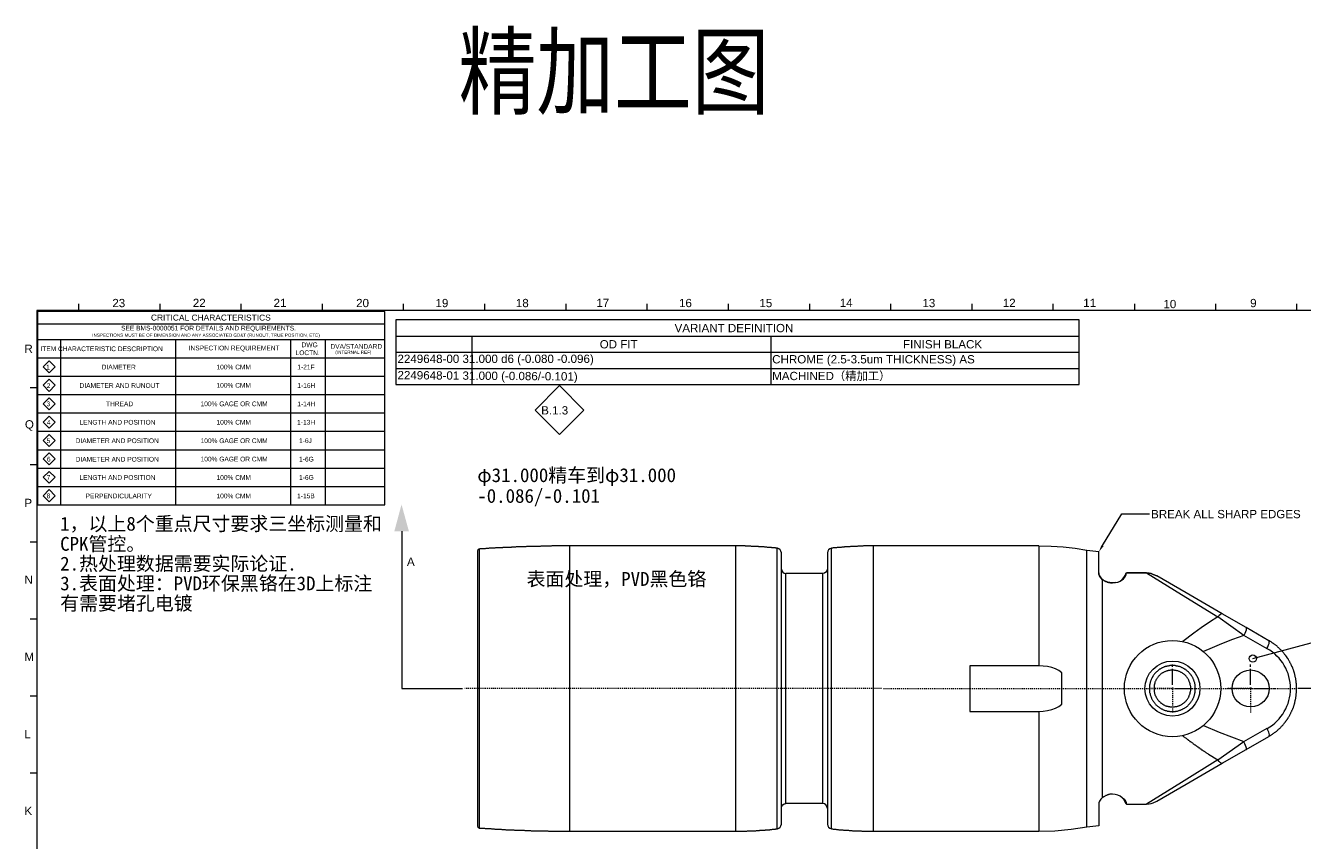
# Model space of a CAD drawing. Header units: millimetres. Extents: x 284 to 1085, y 7 to 266.
# Tile 9 of 21: x 504 to 643, y 85 to 174. Entities that reach past the tile are written whole.
import ezdxf

# ---------------------------------------------------------------- set-up
doc = ezdxf.new("R2010")
doc.units = ezdxf.units.MM
doc.linetypes.add('PDF_IMPORT', pattern=[1, 0.8, -0.2])
for name, color, linetype in [('PDF3_几何图形', 7, 'Continuous'), ('PDF3_实体填充', 7, 'Continuous'), ('PDF3_文字', 7, 'Continuous'), ('TEXT', 3, 'Continuous')]:
    doc.layers.add(name, color=color, linetype=linetype)
doc.styles.add('PDF F1', font='arial.ttf')
doc.styles.add('PDF SimSun', font='simsun.ttc')
doc.styles.add('sun-style', font='simhei.ttf', dxfattribs={"width": 0.8})

msp = doc.modelspace()

# ---------------------------------------------------------------- linework, layer by layer
at = {"layer": 'PDF3_几何图形', "lineweight": 13}
for points in [[(509.94, 143.51), (509.94, 142.78)], [(518.78, 143.51), (518.78, 142.78)], [(527.59, 143.51), (527.59, 142.78)], [(536.41, 143.51), (536.41, 142.78)], [(545.22, 143.51), (545.22, 142.78)], [(554.06, 143.51), (554.06, 142.78)], [(562.88, 143.51), (562.88, 142.78)], [(571.69, 143.51), (571.69, 142.78)], [(580.51, 143.51), (580.51, 142.78)], [(589.35, 143.51), (589.35, 142.78)], [(598.16, 143.51), (598.16, 142.78)], [(606.98, 143.51), (606.98, 142.78)], [(615.79, 143.51), (615.79, 142.78)], [(624.63, 143.51), (624.63, 142.78)], [(633.45, 143.51), (633.45, 142.78)], [(642.26, 143.51), (642.26, 142.78)], [(712.84, 8.84), (712.84, 142.78), (505.43, 142.78), (505.43, 8.84), (505.43, 73.8)], [(505.5, 141.34), (543.22, 141.34)], [(505.5, 139.61), (543.22, 139.61)], [(508, 139.61), (508, 121.66)], [(520.48, 139.61), (520.48, 121.66)], [(532.98, 139.61), (532.98, 121.66)], [(536.73, 139.61), (536.73, 121.66)], [(544.4, 140), (618.62, 140)], [(552.66, 140), (552.66, 134.72)], [(585.14, 140), (585.14, 134.72)], [(505.5, 137.65), (543.22, 137.65)], [(544.4, 138.25), (618.62, 138.25)], [(544.4, 136.49), (618.62, 136.49)], [(505.5, 135.65), (543.22, 135.65)], [(504.68, 134.4), (505.43, 134.4)], [(505.5, 133.64), (543.22, 133.64)], [(505.5, 131.66), (543.22, 131.66)], [(505.5, 129.65), (543.22, 129.65)], [(505.5, 127.65), (543.22, 127.65)], [(504.68, 126.03), (505.43, 126.03)], [(505.5, 125.64), (543.22, 125.64)], [(505.5, 123.66), (543.22, 123.66)], [(621.18, 117.24), (623.27, 120.69), (626.27, 120.69)], [(545.05, 118.79), (545.05, 101.7), (550.03, 101.7), (551.67, 101.7)], [(648.99, 118.79), (648.99, 101.7), (643.99, 101.7), (642.37, 101.7)], [(504.68, 117.65), (505.43, 117.65)], [(585.83, 116.96), (585.77, 116.96), (585.7, 116.96), (585.64, 116.98), (585.6, 116.98), (585.53, 116.98), (585.47, 116.98), (585.4, 117), (585.34, 117), (585.27, 117), (585.21, 117.02), (585.14, 117.02), (585.08, 117.02), (585.04, 117.02), (584.97, 117.04), (584.91, 117.04), (584.84, 117.04), (584.78, 117.04), (584.71, 117.07), (584.65, 117.07), (584.58, 117.07), (584.52, 117.07), (584.48, 117.07), (584.41, 117.09), (584.35, 117.09), (584.28, 117.09), (584.22, 117.09), (584.15, 117.11), (584.09, 117.11), (584.02, 117.11), (583.96, 117.11), (583.91, 117.11), (583.85, 117.11), (583.79, 117.13), (583.72, 117.13), (583.66, 117.13), (583.59, 117.13), (583.53, 117.13), (583.46, 117.13), (583.4, 117.15), (583.35, 117.15), (583.29, 117.15), (583.23, 117.15), (583.16, 117.15), (583.1, 117.15), (583.03, 117.15), (582.97, 117.17), (582.9, 117.17), (582.84, 117.17), (582.77, 117.17), (582.73, 117.17), (582.66, 117.17), (582.6, 117.17), (582.54, 117.17), (582.47, 117.17), (582.41, 117.17), (582.34, 117.2), (582.28, 117.2), (582.21, 117.2), (582.17, 117.2), (582.1, 117.2), (582.04, 117.2), (581.97, 117.2), (581.91, 117.2), (581.85, 117.2), (581.78, 117.2), (581.72, 117.2), (581.65, 117.2), (581.59, 117.2), (581.54, 117.2), (581.48, 117.2), (581.41, 117.2), (581.35, 117.2), (581.29, 117.2), (563.29, 117.2), (563.22, 117.2), (563.16, 117.2), (563.11, 117.2), (563.05, 117.2), (562.98, 117.2), (562.92, 117.2), (562.86, 117.2), (562.79, 117.2), (562.73, 117.2), (562.66, 117.2), (562.6, 117.2), (562.53, 117.2), (562.49, 117.2), (562.42, 117.2), (562.36, 117.2), (562.3, 117.2), (562.23, 117.2), (562.17, 117.2), (562.1, 117.2), (562.04, 117.2), (561.97, 117.2), (561.91, 117.2), (561.86, 117.2), (561.8, 117.2), (561.73, 117.2), (561.67, 117.2), (561.61, 117.2), (561.54, 117.2), (561.48, 117.2), (561.41, 117.2), (561.35, 117.2), (561.28, 117.17), (561.24, 117.17), (561.17, 117.17), (561.11, 117.17), (561.04, 117.17), (560.98, 117.17), (560.92, 117.17), (560.85, 117.17), (560.79, 117.17), (560.72, 117.17), (560.66, 117.17), (560.61, 117.17), (560.55, 117.17), (560.48, 117.17), (560.42, 117.17), (560.36, 117.17), (560.29, 117.17), (560.23, 117.17), (560.16, 117.17), (560.1, 117.15), (560.05, 117.15), (559.99, 117.15), (559.92, 117.15), (559.86, 117.15), (559.79, 117.15), (559.73, 117.15), (559.67, 117.15), (559.6, 117.15), (559.54, 117.15), (559.47, 117.15), (559.43, 117.15), (559.36, 117.15), (559.3, 117.15), (559.23, 117.13), (559.17, 117.13), (559.1, 117.13), (559.04, 117.13), (558.98, 117.13), (558.91, 117.13), (558.85, 117.13), (558.8, 117.13), (558.74, 117.13), (558.67, 117.13), (558.61, 117.13), (558.54, 117.11), (558.48, 117.11), (558.42, 117.11), (558.35, 117.11), (558.29, 117.11), (558.22, 117.11), (558.18, 117.11), (558.11, 117.11), (558.05, 117.11), (557.98, 117.11), (557.92, 117.09), (557.85, 117.09), (557.79, 117.09), (557.73, 117.09), (557.66, 117.09), (557.62, 117.09), (557.55, 117.09), (557.49, 117.09), (557.42, 117.07), (557.36, 117.07), (557.29, 117.07), (557.23, 117.07), (557.16, 117.07), (557.1, 117.07), (557.04, 117.07), (556.99, 117.07), (556.93, 117.04), (556.86, 117.04), (556.8, 117.04), (556.73, 117.04), (556.67, 117.04), (556.6, 117.04), (556.54, 117.04), (556.48, 117.04), (556.43, 117.02), (556.37, 117.02), (556.3, 117.02), (556.24, 117.02), (556.17, 117.02), (556.11, 117.02), (556.04, 117.02), (555.98, 117), (555.91, 117), (555.85, 117), (555.81, 117), (555.74, 117), (555.68, 117), (555.61, 116.98), (555.55, 116.98), (555.48, 116.98), (555.42, 116.98), (555.35, 116.98), (555.29, 116.98), (555.23, 116.98), (555.18, 116.96), (555.12, 116.96), (555.05, 116.96), (554.99, 116.96), (554.92, 116.96), (554.86, 116.96), (554.79, 116.94), (554.73, 116.94), (554.66, 116.94), (554.62, 116.94), (554.56, 116.94), (554.49, 116.91), (554.43, 116.91), (554.36, 116.91), (554.3, 116.91), (554.23, 116.91), (554.17, 116.91), (554.1, 116.89), (554.06, 116.89), (554, 116.89), (553.93, 116.89), (553.87, 116.89), (553.8, 116.87), (553.74, 116.87), (553.67, 116.87), (553.61, 116.87), (553.54, 116.87), (553.5, 116.85), (553.48, 116.85), (553.41, 116.85), (553.37, 116.81), (553.33, 116.76), (553.31, 116.72), (553.29, 116.66), (553.29, 94.54), (553.29, 86.76), (553.31, 86.69), (553.33, 86.63), (553.37, 86.59), (553.44, 86.57), (553.48, 86.54), (553.54, 86.54), (553.61, 86.54), (553.67, 86.54), (553.74, 86.54), (553.8, 86.52), (553.85, 86.52), (553.91, 86.52), (553.97, 86.52), (554.04, 86.52), (554.1, 86.5)], [(553.48, 116.85), (553.48, 94.43), (553.48, 86.54)], [(563.29, 117.2), (563.29, 94.28), (563.29, 86.22)], [(581.29, 117.2), (581.29, 94.28), (581.29, 86.22)], [(585.83, 86.46), (585.83, 94.39), (585.83, 116.96)], [(586.29, 116.44), (586.24, 116.61), (586.16, 116.76), (586.03, 116.87), (585.85, 116.94)], [(591.72, 86.46), (591.72, 94.39), (591.72, 116.96), (591.55, 116.89), (591.42, 116.79), (591.33, 116.63), (591.29, 116.46)], [(614.26, 117.2), (596.27, 117.2), (596.22, 117.2), (596.16, 117.2), (596.09, 117.2), (596.03, 117.2), (595.96, 117.2), (595.9, 117.2), (595.83, 117.2), (595.77, 117.2), (595.71, 117.2), (595.64, 117.2), (595.6, 117.2), (595.53, 117.2), (595.47, 117.2), (595.4, 117.2), (595.34, 117.2), (595.27, 117.2), (595.21, 117.2), (595.14, 117.17), (595.08, 117.17), (595.02, 117.17), (594.97, 117.17), (594.91, 117.17), (594.84, 117.17), (594.78, 117.17), (594.71, 117.17), (594.65, 117.17), (594.58, 117.17), (594.52, 117.15), (594.46, 117.15), (594.41, 117.15), (594.35, 117.15), (594.28, 117.15), (594.22, 117.15), (594.15, 117.15), (594.09, 117.13), (594.02, 117.13), (593.96, 117.13), (593.89, 117.13), (593.83, 117.13), (593.79, 117.13), (593.72, 117.11), (593.66, 117.11), (593.59, 117.11), (593.53, 117.11), (593.46, 117.11), (593.4, 117.11), (593.33, 117.09), (593.27, 117.09), (593.23, 117.09), (593.16, 117.09), (593.1, 117.07), (593.03, 117.07), (592.97, 117.07), (592.9, 117.07), (592.84, 117.07), (592.77, 117.04), (592.71, 117.04), (592.67, 117.04), (592.6, 117.04), (592.54, 117.02), (592.47, 117.02), (592.41, 117.02), (592.34, 117.02), (592.28, 117), (592.21, 117), (592.15, 117), (592.11, 116.98), (592.04, 116.98), (591.98, 116.98), (591.91, 116.98), (591.85, 116.96), (591.78, 116.96), (591.72, 116.96)], [(596.27, 117.2), (596.27, 94.28), (596.27, 86.22)], [(614.26, 117.2), (615.58, 117.17), (616.89, 117.09), (618.19, 116.94), (619.48, 116.74), (620.77, 116.59)], [(614.26, 117.2), (614.26, 104.18)], [(619.48, 86.67), (619.48, 94.5), (619.48, 116.74)], [(620.77, 114.29), (620.77, 114.13), (620.86, 113.94), (620.99, 113.72), (621.18, 113.53), (620.99, 113.72), (620.86, 113.94), (620.77, 114.13), (620.77, 114.29), (620.77, 116.61)], [(553.29, 115.71), (553.29, 108.42), (553.29, 94.54)], [(586.29, 94.63), (586.29, 116.46)], [(591.29, 116.46), (591.29, 94.63), (591.29, 86.95)], [(586.29, 114.69), (586.33, 114.5), (586.44, 114.35), (586.59, 114.24), (586.78, 114.2)], [(586.29, 88.72), (586.33, 88.91), (586.44, 89.07), (586.59, 89.17), (586.78, 89.22), (586.78, 95.7), (586.78, 114.2)], [(590.77, 114.2), (586.78, 114.2)], [(591.27, 114.69), (591.22, 114.5), (591.11, 114.35), (590.96, 114.24), (590.77, 114.2), (590.77, 95.7), (590.77, 89.22)], [(622.61, 113.21), (622.26, 113.19), (622.54, 113.21), (622.82, 113.27), (623.08, 113.38), (623.3, 113.55), (623.49, 113.77), (623.64, 114), (623.75, 114.26)], [(622.61, 113.21), (622.93, 113.29), (623.21, 113.44), (623.45, 113.62), (623.62, 113.83), (623.73, 114.05), (623.77, 114.26)], [(623.36, 89.84), (623.58, 89.63), (623.66, 89.5), (623.73, 89.37), (623.75, 89.26), (623.77, 89.13), (625.95, 89.13), (626.25, 89.17), (626.46, 89.22), (626.68, 89.28), (627.07, 89.48), (630.26, 91.31), (634.18, 93.59), (636.77, 95.08), (639.25, 96.5), (639.31, 96.55), (639.35, 96.57), (639.42, 96.61), (639.46, 96.63), (639.53, 96.67), (639.57, 96.72), (639.63, 96.74), (639.68, 96.78), (639.72, 96.8), (639.79, 96.85), (639.83, 96.89), (639.87, 96.93), (639.94, 96.95), (639.98, 97), (640.02, 97.04), (640.09, 97.08), (640.13, 97.13), (640.17, 97.17), (640.22, 97.19), (640.26, 97.24), (640.3, 97.28), (640.37, 97.32), (640.41, 97.36), (640.45, 97.41), (640.5, 97.45), (640.54, 97.49), (640.58, 97.54), (640.63, 97.6), (640.67, 97.64), (640.71, 97.69), (640.76, 97.73), (640.8, 97.77), (640.84, 97.82), (640.86, 97.88), (640.91, 97.92), (640.95, 97.97), (640.99, 98.01), (641.04, 98.08), (641.06, 98.12), (641.1, 98.16), (641.14, 98.23), (641.17, 98.27), (641.21, 98.31), (641.25, 98.38), (641.27, 98.42), (641.32, 98.49), (641.34, 98.53), (641.38, 98.59), (641.4, 98.64), (641.45, 98.7), (641.47, 98.74), (641.51, 98.81), (641.53, 98.85), (641.57, 98.92), (641.6, 98.96), (641.62, 99.02), (641.64, 99.07), (641.68, 99.13), (641.7, 99.2), (641.73, 99.24), (641.75, 99.3), (641.77, 99.37), (641.81, 99.41), (641.83, 99.48), (641.85, 99.54), (641.88, 99.58), (641.9, 99.65), (641.92, 99.71), (641.94, 99.78), (641.96, 99.82), (641.98, 99.89), (641.98, 99.95), (642.01, 100.02), (642.03, 100.06), (642.05, 100.12), (642.07, 100.19), (642.07, 100.25), (642.09, 100.32), (642.11, 100.36), (642.11, 100.43), (642.13, 100.49), (642.13, 100.55), (642.16, 100.62), (642.16, 100.68), (642.18, 100.75), (642.18, 100.79), (642.2, 100.86), (642.2, 100.92), (642.22, 100.99), (642.22, 101.05), (642.22, 101.12), (642.22, 101.18), (642.24, 101.24), (642.24, 101.29), (642.24, 101.35), (642.24, 101.42), (642.24, 101.48), (642.26, 101.55), (642.26, 101.61), (642.26, 101.68), (642.26, 101.74), (642.26, 101.8), (642.26, 101.87), (642.24, 101.91), (642.24, 101.98), (642.24, 102.04), (642.24, 102.11), (642.24, 102.17), (642.24, 102.24), (642.22, 102.3), (642.22, 102.37), (642.22, 102.43), (642.2, 102.47), (642.2, 102.54), (642.18, 102.6), (642.18, 102.67), (642.18, 102.73), (642.16, 102.8), (642.13, 102.86), (642.13, 102.9), (642.11, 102.97), (642.11, 103.03), (642.09, 103.1), (642.07, 103.16), (642.07, 103.21), (642.05, 103.27), (642.03, 103.34), (642.01, 103.4), (641.98, 103.46), (641.98, 103.51), (641.96, 103.57), (641.94, 103.64), (641.92, 103.7), (641.9, 103.74), (641.88, 103.81), (641.85, 103.87), (641.83, 103.94), (641.81, 103.98), (641.79, 104.05), (641.75, 104.11), (641.73, 104.15), (641.7, 104.22), (641.68, 104.26), (641.66, 104.33), (641.62, 104.39), (641.6, 104.43), (641.57, 104.5), (641.53, 104.54), (641.51, 104.61), (641.47, 104.65), (641.45, 104.71), (641.42, 104.76), (641.38, 104.82), (641.36, 104.87), (641.32, 104.93), (641.27, 104.97), (641.25, 105.04), (641.21, 105.08), (641.19, 105.15), (641.14, 105.19), (641.1, 105.23), (641.08, 105.3), (641.04, 105.34), (640.99, 105.38), (640.95, 105.43), (640.91, 105.49), (640.88, 105.53), (640.84, 105.58), (640.8, 105.62), (640.76, 105.68), (640.71, 105.73), (640.67, 105.77), (640.63, 105.81), (640.58, 105.86), (640.54, 105.9), (640.5, 105.94), (640.45, 105.99), (640.41, 106.03), (640.37, 106.07), (640.32, 106.12), (640.26, 106.16), (640.22, 106.2), (640.17, 106.25), (640.13, 106.29), (640.09, 106.33), (640.02, 106.37), (639.98, 106.4), (639.94, 106.44), (639.89, 106.48), (639.83, 106.53), (639.79, 106.55), (639.74, 106.59), (639.68, 106.63), (639.63, 106.65), (639.57, 106.7), (639.53, 106.74), (639.48, 106.76), (639.42, 106.81), (639.38, 106.83), (639.31, 106.87), (639.27, 106.89), (639.25, 106.89), (636.77, 108.34), (634.18, 109.82), (630.26, 112.09), (627.07, 113.94)], [(623.77, 114.26), (625.95, 114.26), (623.77, 114.26)], [(625.95, 114.26), (629.76, 111.91), (633.69, 109.48), (632.78, 108.9), (631.9, 108.29), (631.08, 107.73), (629.89, 106.83)], [(621.18, 89.86), (621.18, 94.56), (621.18, 113.53)], [(634.18, 109.82), (634.09, 109.82), (633.99, 109.76), (633.84, 109.65), (633.69, 109.48)], [(637.5, 104.95), (656.49, 110.08)], [(504.68, 109.28), (505.43, 109.28)], [(636.77, 108.34), (636.79, 108.27), (636.79, 108.19), (636.77, 108.03), (636.72, 107.86), (636.64, 107.67), (636.53, 107.47), (633.69, 109.48)], [(639.05, 106.03), (636.53, 107.47), (635.3, 107.02), (634.09, 106.55), (633.1, 106.14), (632.13, 105.73)], [(639.03, 106.05), (639.14, 106.25), (639.2, 106.44), (639.27, 106.61), (639.29, 106.74), (639.29, 106.85), (639.25, 106.89)], [(614.26, 99.22), (614.74, 99.24), (615.21, 99.33), (615.67, 99.43), (616.05, 99.58), (616.42, 99.76), (616.76, 99.99), (616.76, 103.42), (616.42, 103.66), (616.05, 103.83), (615.67, 103.98), (615.21, 104.09), (614.74, 104.15), (614.26, 104.18), (606.76, 104.18), (606.76, 99.22), (614.26, 99.22), (614.26, 94.28), (614.26, 86.22)], [(628.77, 104.07), (628.77, 104.31)], [(637.26, 104.07), (637.26, 104.31)], [(628.77, 102.09), (628.77, 103.83)], [(637.26, 102.09), (637.26, 103.83)], [(629.14, 101.7), (630.88, 101.7)], [(631.14, 101.7), (631.36, 101.7)], [(637.63, 101.7), (639.38, 101.7)], [(639.63, 101.7), (639.85, 101.7)], [(504.68, 100.92), (505.43, 100.92)], [(632.13, 97.69), (633.86, 96.95), (636.53, 95.94)], [(634.18, 93.59), (634.09, 93.57), (633.99, 93.64), (633.84, 93.76), (633.69, 93.94), (636.53, 95.94), (639.05, 97.39)], [(639.25, 96.52), (639.29, 96.57), (639.31, 96.67), (639.27, 96.8), (639.23, 96.98), (639.14, 97.17), (639.05, 97.36)], [(629.89, 96.57), (629.93, 96.55), (629.98, 96.5), (630.02, 96.46), (630.09, 96.42), (630.13, 96.39), (630.17, 96.35), (630.24, 96.31), (630.28, 96.27), (630.32, 96.24), (630.37, 96.2), (630.43, 96.16), (630.47, 96.11), (630.52, 96.09), (630.58, 96.05), (630.62, 96.01), (630.67, 95.96), (630.73, 95.94), (630.78, 95.9), (630.82, 95.86), (630.88, 95.83), (630.93, 95.79), (630.97, 95.75), (631.03, 95.7), (631.08, 95.68), (631.12, 95.64), (631.19, 95.6), (631.23, 95.58), (631.29, 95.53), (631.34, 95.49), (631.38, 95.47), (631.44, 95.42), (631.49, 95.38), (631.53, 95.36), (631.59, 95.32), (631.64, 95.27), (631.7, 95.25), (631.75, 95.21), (631.79, 95.17), (631.85, 95.14), (631.9, 95.1), (631.94, 95.06), (632, 95.04), (632.05, 94.99), (632.11, 94.95), (632.15, 94.93), (632.2, 94.89), (632.26, 94.86), (632.31, 94.82), (632.37, 94.78), (632.41, 94.76), (632.48, 94.71), (632.52, 94.69), (632.56, 94.65), (632.63, 94.61), (632.67, 94.58), (632.69, 94.56), (633.69, 93.94), (629.76, 91.5), (625.95, 89.13)], [(636.77, 95.06), (636.81, 95.12), (636.81, 95.21), (636.77, 95.34), (636.72, 95.51), (636.64, 95.7), (636.53, 95.92)], [(586.29, 86.95), (586.29, 94.63)], [(504.68, 92.54), (505.43, 92.54)], [(622.26, 90.23), (622.2, 90.23), (622.13, 90.23), (622.07, 90.23), (622.02, 90.21), (621.96, 90.21), (621.89, 90.19), (621.83, 90.19), (621.77, 90.17), (621.7, 90.14), (621.66, 90.12), (621.59, 90.1), (621.53, 90.08), (621.49, 90.06), (621.42, 90.01), (621.38, 89.99), (621.31, 89.95), (621.27, 89.93), (621.21, 89.88), (621.18, 89.86), (620.99, 89.67), (620.86, 89.48), (620.77, 89.28), (620.77, 89.13), (620.77, 86.8)], [(623.75, 89.13), (623.64, 89.39), (623.49, 89.63), (623.3, 89.84), (623.08, 90.01), (622.82, 90.12), (622.54, 90.19), (622.26, 90.21)], [(590.77, 89.22), (586.78, 89.22)], [(591.27, 88.72), (591.22, 88.91), (591.11, 89.07), (590.96, 89.17), (590.77, 89.22)], [(554.1, 86.5), (554.17, 86.5), (554.23, 86.5), (554.3, 86.5), (554.36, 86.5), (554.41, 86.48), (554.47, 86.48), (554.54, 86.48), (554.6, 86.48), (554.66, 86.48), (554.73, 86.48), (554.79, 86.46), (554.86, 86.46), (554.92, 86.46), (554.99, 86.46), (555.03, 86.46), (555.1, 86.46), (555.16, 86.44), (555.23, 86.44), (555.29, 86.44), (555.35, 86.44), (555.42, 86.44), (555.48, 86.44), (555.55, 86.41), (555.59, 86.41), (555.66, 86.41), (555.72, 86.41), (555.79, 86.41), (555.85, 86.41), (555.91, 86.39), (555.98, 86.39), (556.04, 86.39), (556.11, 86.39), (556.17, 86.39), (556.22, 86.39), (556.28, 86.39), (556.35, 86.37), (556.41, 86.37), (556.48, 86.37), (556.54, 86.37), (556.6, 86.37), (556.67, 86.37), (556.73, 86.37), (556.78, 86.35), (556.84, 86.35), (556.91, 86.35), (556.97, 86.35), (557.04, 86.35), (557.1, 86.35), (557.16, 86.35), (557.23, 86.35), (557.29, 86.33), (557.36, 86.33), (557.4, 86.33), (557.47, 86.33), (557.53, 86.33), (557.6, 86.33), (557.66, 86.33), (557.73, 86.33), (557.79, 86.33), (557.85, 86.31), (557.92, 86.31), (557.96, 86.31), (558.03, 86.31), (558.09, 86.31), (558.16, 86.31), (558.22, 86.31), (558.29, 86.31), (558.35, 86.31), (558.42, 86.29), (558.48, 86.29), (558.54, 86.29), (558.59, 86.29), (558.65, 86.29), (558.72, 86.29), (558.78, 86.29), (558.85, 86.29), (558.91, 86.29), (558.98, 86.29), (559.04, 86.29), (559.1, 86.26), (559.15, 86.26), (559.21, 86.26), (559.28, 86.26), (559.34, 86.26), (559.41, 86.26), (559.47, 86.26), (559.54, 86.26), (559.6, 86.26), (559.67, 86.26), (559.73, 86.26), (559.77, 86.26), (559.84, 86.26), (559.9, 86.24), (559.97, 86.24), (560.03, 86.24), (560.1, 86.24), (560.16, 86.24), (560.23, 86.24), (560.29, 86.24), (560.36, 86.24), (560.4, 86.24), (560.46, 86.24), (560.53, 86.24), (560.59, 86.24), (560.66, 86.24), (560.72, 86.24), (560.79, 86.24), (560.85, 86.24), (560.92, 86.24), (560.98, 86.22), (561.02, 86.22), (561.09, 86.22), (561.15, 86.22), (561.22, 86.22), (561.28, 86.22), (561.35, 86.22), (561.41, 86.22), (561.48, 86.22), (561.54, 86.22), (561.61, 86.22), (561.65, 86.22), (561.71, 86.22), (561.78, 86.22), (561.84, 86.22), (561.91, 86.22), (561.97, 86.22), (562.04, 86.22), (562.1, 86.22), (562.17, 86.22), (562.21, 86.22), (562.27, 86.22), (562.34, 86.22), (562.4, 86.22), (562.47, 86.22), (562.53, 86.22), (562.6, 86.22), (562.66, 86.22), (562.73, 86.22), (562.79, 86.22), (562.83, 86.22), (562.9, 86.22), (562.96, 86.22), (563.03, 86.22), (563.09, 86.22), (563.16, 86.22), (563.22, 86.22), (563.29, 86.22), (581.29, 86.22), (581.35, 86.22), (581.41, 86.22), (581.48, 86.22), (581.52, 86.22), (581.59, 86.22), (581.65, 86.22), (581.72, 86.22), (581.78, 86.22), (581.85, 86.22), (581.91, 86.22), (581.97, 86.22), (582.04, 86.22), (582.1, 86.22), (582.15, 86.22), (582.21, 86.22), (582.28, 86.22), (582.34, 86.22), (582.41, 86.22), (582.47, 86.22), (582.54, 86.22), (582.6, 86.24), (582.66, 86.24), (582.73, 86.24), (582.77, 86.24), (582.84, 86.24), (582.9, 86.24), (582.97, 86.24), (583.03, 86.24), (583.1, 86.24), (583.16, 86.26), (583.23, 86.26), (583.29, 86.26), (583.33, 86.26), (583.4, 86.26), (583.46, 86.26), (583.53, 86.26), (583.59, 86.29), (583.66, 86.29), (583.72, 86.29), (583.79, 86.29), (583.85, 86.29), (583.91, 86.29), (583.96, 86.31), (584.02, 86.31), (584.09, 86.31), (584.15, 86.31), (584.22, 86.31), (584.28, 86.33), (584.35, 86.33), (584.41, 86.33), (584.48, 86.33), (584.52, 86.33), (584.58, 86.35), (584.65, 86.35), (584.71, 86.35), (584.78, 86.35), (584.84, 86.37), (584.91, 86.37), (584.97, 86.37), (585.04, 86.37), (585.08, 86.39), (585.14, 86.39), (585.21, 86.39), (585.27, 86.39), (585.34, 86.41), (585.4, 86.41), (585.47, 86.41), (585.53, 86.44), (585.6, 86.44), (585.64, 86.44), (585.7, 86.46), (585.77, 86.46), (585.83, 86.46)], [(585.85, 86.46), (586.03, 86.52), (586.16, 86.63), (586.24, 86.78), (586.29, 86.95)], [(591.29, 86.95), (591.33, 86.78), (591.42, 86.63), (591.55, 86.52), (591.72, 86.46)], [(591.72, 86.46), (591.78, 86.46), (591.85, 86.46), (591.91, 86.44), (591.98, 86.44), (592.04, 86.44), (592.11, 86.41), (592.15, 86.41), (592.21, 86.41), (592.28, 86.39), (592.34, 86.39), (592.41, 86.39), (592.47, 86.39), (592.54, 86.37), (592.6, 86.37), (592.67, 86.37), (592.71, 86.37), (592.77, 86.35), (592.84, 86.35), (592.9, 86.35), (592.97, 86.35), (593.03, 86.33), (593.1, 86.33), (593.16, 86.33), (593.23, 86.33), (593.27, 86.33), (593.33, 86.31), (593.4, 86.31), (593.46, 86.31), (593.53, 86.31), (593.59, 86.31), (593.66, 86.29), (593.72, 86.29), (593.79, 86.29), (593.83, 86.29), (593.89, 86.29), (593.96, 86.29), (594.02, 86.26), (594.09, 86.26), (594.15, 86.26), (594.22, 86.26), (594.28, 86.26), (594.35, 86.26), (594.41, 86.26), (594.46, 86.24), (594.52, 86.24), (594.58, 86.24), (594.65, 86.24), (594.71, 86.24), (594.78, 86.24), (594.84, 86.24), (594.91, 86.24), (594.97, 86.24), (595.02, 86.22), (595.08, 86.22), (595.14, 86.22), (595.21, 86.22), (595.27, 86.22), (595.34, 86.22), (595.4, 86.22), (595.47, 86.22), (595.53, 86.22), (595.6, 86.22), (595.64, 86.22), (595.71, 86.22), (595.77, 86.22), (595.83, 86.22), (595.9, 86.22), (595.96, 86.22), (596.03, 86.22), (596.09, 86.22), (596.16, 86.22), (596.22, 86.22), (596.27, 86.22), (614.26, 86.22), (616.01, 86.26), (617.76, 86.41), (619.48, 86.67)], [(620.77, 86.8), (619.48, 86.65)]]:
    msp.add_lwpolyline(points, dxfattribs=at)
for points in [[(543.22, 121.66), (543.22, 142.67), (505.5, 142.67), (505.5, 121.66)], [(618.62, 134.72), (618.62, 141.77), (544.4, 141.77), (544.4, 134.72)], [(506.75, 135.99), (507.39, 136.64), (506.75, 137.31), (506.1, 136.64)], [(506.75, 133.99), (507.39, 134.65), (506.75, 135.3), (506.1, 134.65)], [(506.75, 132), (507.39, 132.65), (506.75, 133.3), (506.1, 132.65)], [(506.75, 130), (507.39, 130.65), (506.75, 131.31), (506.1, 130.65)], [(506.75, 127.99), (507.39, 128.64), (506.75, 129.31), (506.1, 128.64)], [(506.75, 125.99), (507.39, 126.66), (506.75, 127.3), (506.1, 126.66)], [(506.75, 124.01), (507.39, 124.65), (506.75, 125.3), (506.1, 124.65)], [(506.75, 122), (507.39, 122.65), (506.75, 123.32), (506.1, 122.65)], [(625.95, 114.26), (626.25, 114.24), (626.46, 114.2), (626.68, 114.11), (627.07, 113.94), (626.68, 114.11), (626.46, 114.2), (626.25, 114.24)], [(622.26, 113.19), (622.24, 113.19), (622.17, 113.19), (622.11, 113.19), (622.05, 113.19), (621.98, 113.21), (621.94, 113.21), (621.87, 113.23), (621.81, 113.23), (621.74, 113.25), (621.68, 113.27), (621.64, 113.29), (621.57, 113.32), (621.51, 113.34), (621.46, 113.38), (621.4, 113.4), (621.36, 113.42), (621.29, 113.47), (621.25, 113.51), (621.18, 113.53), (621.25, 113.51), (621.29, 113.47), (621.36, 113.42), (621.4, 113.4), (621.46, 113.38), (621.51, 113.34), (621.57, 113.32), (621.64, 113.29), (621.68, 113.27), (621.74, 113.25), (621.81, 113.23), (621.87, 113.23), (621.94, 113.21), (621.98, 113.21), (622.05, 113.19), (622.11, 113.19), (622.17, 113.19), (622.24, 113.19)], [(626.27, 101.7), (626.27, 101.63), (626.27, 101.59), (626.27, 101.52), (626.27, 101.46), (626.29, 101.4), (626.29, 101.33), (626.29, 101.27), (626.31, 101.2), (626.34, 101.16), (626.34, 101.09), (626.36, 101.03), (626.38, 100.96), (626.4, 100.9), (626.42, 100.86), (626.44, 100.79), (626.46, 100.73), (626.49, 100.68), (626.51, 100.62), (626.53, 100.55), (626.57, 100.51), (626.59, 100.45), (626.64, 100.4), (626.66, 100.34), (626.7, 100.3), (626.74, 100.25), (626.77, 100.19), (626.81, 100.15), (626.85, 100.1), (626.9, 100.04), (626.94, 99.99), (626.98, 99.95), (627.02, 99.91), (627.07, 99.86), (627.11, 99.82), (627.15, 99.78), (627.22, 99.76), (627.26, 99.71), (627.31, 99.67), (627.37, 99.63), (627.41, 99.61), (627.46, 99.56), (627.52, 99.54), (627.56, 99.5), (627.63, 99.48), (627.69, 99.46), (627.74, 99.43), (627.8, 99.39), (627.87, 99.37), (627.91, 99.35), (627.97, 99.33), (628.04, 99.3), (628.1, 99.3), (628.15, 99.28), (628.21, 99.26), (628.28, 99.26), (628.34, 99.24), (628.4, 99.24), (628.47, 99.22), (628.51, 99.22), (628.58, 99.22), (628.64, 99.22), (628.71, 99.2), (628.77, 99.2), (628.84, 99.2), (628.9, 99.22), (628.96, 99.22), (629.03, 99.22), (629.09, 99.22), (629.14, 99.24), (629.2, 99.24), (629.27, 99.26), (629.33, 99.26), (629.4, 99.28), (629.46, 99.3), (629.5, 99.33), (629.57, 99.35), (629.63, 99.37), (629.68, 99.39), (629.74, 99.41), (629.81, 99.43), (629.85, 99.46), (629.91, 99.48), (629.98, 99.52), (630.02, 99.54), (630.09, 99.58), (630.13, 99.61), (630.17, 99.65), (630.24, 99.69), (630.28, 99.71), (630.32, 99.76), (630.39, 99.8), (630.43, 99.84), (630.47, 99.89), (630.52, 99.93), (630.56, 99.97), (630.6, 100.02), (630.65, 100.06), (630.69, 100.1), (630.73, 100.17), (630.75, 100.21), (630.8, 100.25), (630.84, 100.32), (630.86, 100.36), (630.9, 100.43), (630.93, 100.47), (630.97, 100.53), (630.99, 100.58), (631.01, 100.64), (631.06, 100.68), (631.08, 100.75), (631.1, 100.81), (631.12, 100.86), (631.14, 100.92), (631.16, 100.99), (631.16, 101.05), (631.19, 101.12), (631.21, 101.16), (631.21, 101.22), (631.23, 101.29), (631.23, 101.35), (631.25, 101.42), (631.25, 101.48), (631.25, 101.55), (631.25, 101.61), (631.25, 101.65), (631.27, 101.72), (631.25, 101.78), (631.25, 101.85), (631.25, 101.91), (631.25, 101.98), (631.23, 102.04), (631.23, 102.11), (631.23, 102.15), (631.21, 102.21), (631.19, 102.28), (631.19, 102.34), (631.16, 102.41), (631.14, 102.47), (631.12, 102.52), (631.1, 102.58), (631.08, 102.65), (631.06, 102.69), (631.03, 102.75), (631.01, 102.82), (630.97, 102.86), (630.95, 102.93), (630.9, 102.97), (630.88, 103.03), (630.84, 103.08), (630.82, 103.14), (630.78, 103.18), (630.73, 103.23), (630.69, 103.29), (630.67, 103.34), (630.62, 103.38), (630.58, 103.42), (630.54, 103.46), (630.5, 103.51), (630.45, 103.55), (630.39, 103.59), (630.34, 103.64), (630.3, 103.68), (630.26, 103.72), (630.19, 103.74), (630.15, 103.79), (630.09, 103.81), (630.04, 103.85), (629.98, 103.87), (629.93, 103.92), (629.87, 103.94), (629.83, 103.96), (629.76, 104), (629.7, 104.02), (629.65, 104.05), (629.59, 104.07), (629.53, 104.09), (629.46, 104.11), (629.42, 104.11), (629.35, 104.13), (629.29, 104.15), (629.22, 104.15), (629.16, 104.18), (629.09, 104.18), (629.05, 104.2), (628.99, 104.2), (628.92, 104.2), (628.86, 104.2), (628.79, 104.2), (628.73, 104.2), (628.66, 104.2), (628.6, 104.2), (628.53, 104.2), (628.49, 104.2), (628.43, 104.18), (628.36, 104.18), (628.3, 104.15), (628.23, 104.15), (628.17, 104.13), (628.12, 104.11), (628.06, 104.11), (627.99, 104.09), (627.93, 104.07), (627.87, 104.05), (627.82, 104.02), (627.76, 104), (627.69, 103.96), (627.65, 103.94), (627.59, 103.92), (627.54, 103.87), (627.48, 103.85), (627.43, 103.81), (627.37, 103.79), (627.33, 103.74), (627.28, 103.72), (627.22, 103.68), (627.18, 103.64), (627.13, 103.59), (627.09, 103.55), (627.02, 103.51), (626.98, 103.46), (626.94, 103.42), (626.9, 103.38), (626.87, 103.34), (626.83, 103.29), (626.79, 103.23), (626.74, 103.18), (626.7, 103.14), (626.68, 103.08), (626.64, 103.03), (626.62, 102.97), (626.57, 102.93), (626.55, 102.86), (626.53, 102.82), (626.49, 102.75), (626.46, 102.69), (626.44, 102.65), (626.42, 102.58), (626.4, 102.52), (626.38, 102.47), (626.36, 102.41), (626.36, 102.34), (626.34, 102.28), (626.31, 102.21), (626.31, 102.15), (626.29, 102.11), (626.29, 102.04), (626.27, 101.98), (626.27, 101.91), (626.27, 101.85), (626.27, 101.78), (626.27, 101.72)], [(626.77, 101.7), (626.77, 101.63), (626.77, 101.59), (626.77, 101.52), (626.79, 101.46), (626.79, 101.4), (626.79, 101.33), (626.81, 101.27), (626.83, 101.2), (626.83, 101.16), (626.85, 101.09), (626.87, 101.03), (626.9, 100.96), (626.92, 100.92), (626.96, 100.86), (626.98, 100.79), (627, 100.75), (627.05, 100.68), (627.07, 100.64), (627.11, 100.58), (627.13, 100.53), (627.18, 100.49), (627.22, 100.45), (627.26, 100.38), (627.31, 100.34), (627.35, 100.3), (627.39, 100.25), (627.43, 100.21), (627.48, 100.17), (627.52, 100.12), (627.59, 100.1), (627.63, 100.06), (627.67, 100.02), (627.74, 99.99), (627.78, 99.95), (627.84, 99.93), (627.91, 99.91), (627.95, 99.86), (628.02, 99.84), (628.08, 99.82), (628.12, 99.8), (628.19, 99.78), (628.25, 99.78), (628.32, 99.76), (628.38, 99.74), (628.43, 99.74), (628.49, 99.71), (628.56, 99.71), (628.62, 99.71), (628.68, 99.71), (628.75, 99.71), (628.81, 99.71), (628.88, 99.71), (628.92, 99.71), (628.99, 99.71), (629.05, 99.74), (629.12, 99.74), (629.18, 99.76), (629.25, 99.76), (629.31, 99.78), (629.35, 99.8), (629.42, 99.82), (629.48, 99.84), (629.53, 99.86), (629.59, 99.89), (629.65, 99.91), (629.7, 99.95), (629.76, 99.97), (629.81, 100.02), (629.87, 100.04), (629.91, 100.08), (629.98, 100.1), (630.02, 100.15), (630.06, 100.19), (630.11, 100.23), (630.15, 100.27), (630.19, 100.32), (630.24, 100.36), (630.28, 100.4), (630.32, 100.47), (630.37, 100.51), (630.41, 100.55), (630.43, 100.62), (630.47, 100.66), (630.5, 100.73), (630.54, 100.77), (630.56, 100.83), (630.58, 100.88), (630.6, 100.94), (630.62, 101.01), (630.65, 101.05), (630.67, 101.12), (630.69, 101.18), (630.71, 101.24), (630.71, 101.31), (630.73, 101.35), (630.73, 101.42), (630.75, 101.48), (630.75, 101.55), (630.75, 101.61), (630.75, 101.68), (630.75, 101.74), (630.75, 101.8), (630.75, 101.85), (630.75, 101.91), (630.73, 101.98), (630.73, 102.04), (630.71, 102.11), (630.71, 102.17), (630.69, 102.24), (630.67, 102.28), (630.65, 102.34), (630.62, 102.41), (630.6, 102.47), (630.58, 102.52), (630.56, 102.58), (630.54, 102.62), (630.5, 102.69), (630.47, 102.73), (630.43, 102.8), (630.41, 102.84), (630.37, 102.9), (630.32, 102.95), (630.28, 102.99), (630.24, 103.03), (630.22, 103.1), (630.15, 103.14), (630.11, 103.18), (630.06, 103.23), (630.02, 103.25), (629.98, 103.29), (629.91, 103.34), (629.87, 103.38), (629.83, 103.4), (629.76, 103.44), (629.72, 103.46), (629.65, 103.49), (629.59, 103.53), (629.55, 103.55), (629.48, 103.57), (629.42, 103.59), (629.37, 103.62), (629.31, 103.64), (629.25, 103.64), (629.18, 103.66), (629.12, 103.68), (629.05, 103.68), (629.01, 103.68), (628.94, 103.7), (628.88, 103.7), (628.81, 103.7), (628.75, 103.7), (628.68, 103.7), (628.62, 103.7), (628.56, 103.7), (628.49, 103.68), (628.45, 103.68), (628.38, 103.66), (628.32, 103.66), (628.25, 103.64), (628.19, 103.62), (628.15, 103.59), (628.08, 103.59), (628.02, 103.55), (627.95, 103.53), (627.91, 103.51), (627.84, 103.49), (627.8, 103.44), (627.74, 103.42), (627.69, 103.4), (627.63, 103.36), (627.59, 103.31), (627.54, 103.29), (627.48, 103.25), (627.43, 103.21), (627.39, 103.16), (627.35, 103.12), (627.31, 103.08), (627.26, 103.03), (627.22, 102.97), (627.18, 102.93), (627.13, 102.88), (627.11, 102.82), (627.07, 102.77), (627.05, 102.73), (627, 102.67), (626.98, 102.6), (626.96, 102.56), (626.92, 102.49), (626.9, 102.45), (626.87, 102.39), (626.85, 102.32), (626.85, 102.26), (626.83, 102.21), (626.81, 102.15), (626.79, 102.09), (626.79, 102.02), (626.79, 101.96), (626.77, 101.89), (626.77, 101.83), (626.77, 101.78), (626.77, 101.72)]]:
    msp.add_lwpolyline(points, close=True, dxfattribs=at)
at = {"layer": 'PDF3_几何图形', "color": 12, "lineweight": 13, "true_color": 0xb50000}
msp.add_lwpolyline([(562.19, 134.61), (564.84, 131.96), (562.19, 129.31), (559.54, 131.96)], close=True, dxfattribs=at)
at = {"layer": 'PDF3_几何图形', "linetype": 'PDF_IMPORT', "lineweight": 13, "ltscale": 0.136667}
for points in [[(597.15, 101.7), (551.91, 101.7)], [(597.39, 101.7), (642.11, 101.7)]]:
    msp.add_lwpolyline(points, dxfattribs=at)
at = {"layer": 'PDF3_几何图形', "linetype": 'PDF_IMPORT', "lineweight": 13, "ltscale": 0.135}
for points in [[(628.88, 101.7), (626.16, 101.7)], [(628.77, 101.83), (628.77, 99.11)], [(637.39, 101.7), (634.66, 101.7)], [(637.26, 101.83), (637.26, 99.11)]]:
    msp.add_lwpolyline(points, dxfattribs=at)
at = {"layer": 'PDF3_几何图形', "lineweight": 13}
for centre, radius in [((628.78, 101.7), 5.23), ((628.77, 101.7), 2.99), ((637.5, 104.96), 0.391), ((637.26, 101.71), 2.01)]:
    msp.add_circle(centre, radius, dxfattribs=at)
msp.add_arc((636.61, 101.7), 4.98, 299.5935, 60.4065, dxfattribs=at)
at = {"layer": 'PDF3_实体填充', "lineweight": 25, "transparency": 33554559}
for points in [[(545.03, 121.7), (545.83, 118.79), (544.25, 118.79)], [(621.01, 117.17), (621.29, 117.17), (620.77, 116.55)], [(621.08, 117.3), (621.29, 117.17), (621.01, 117.17)]]:
    msp.add_solid(points, dxfattribs=at)

# ---------------------------------------------------------------- texts
at = {"layer": 'PDF3_文字', "attachment_point": 4, "style": 'PDF F1'}
for s, insert, char_height in [('23', (513.62, 143.58), 0.898), ('22', (522.36, 143.6), 0.898), ('21', (531.13, 143.6), 0.898), ('20', (540.1, 143.58), 0.898), ('19', (548.72, 143.58), 0.898), ('18', (557.45, 143.58), 0.898), ('17', (566.19, 143.6), 0.898), ('16', (575.17, 143.58), 0.898), ('15', (583.9, 143.58), 0.898), ('14', (592.63, 143.6), 0.898), ('13', (601.61, 143.58), 0.898), ('12', (610.34, 143.6), 0.898), ('11', (619.08, 143.6), 0.898), ('10', (627.79, 143.47), 0.898), ('9', (637.21, 143.58), 0.898), ('CRITICAL CHARACTERISTICS', (517.81, 142), 0.6526), ('INSPECTIONS MUST BE OF DIMENSION AND ANY ASSOCIATED GD&T (RUNOUT, TRUE POSITION, ETC)', (511.43, 140.04), 0.356), ('SEE BMS-0000051 FOR DETAILS AND REQUIREMENTS.', (514.57, 140.79), 0.5128), ('VARIANT DEFINITION', (574.69, 140.86), 0.8984), ('R', (504.07, 138.62), 0.898), ('ITEM CHARACTERISTIC DESCRIPTION', (505.81, 138.61), 0.5128), ('INSPECTION REQUIREMENT', (521.91, 138.63), 0.5128), ('DWG', (534.17, 139.04), 0.513), ('DVA/STANDARD', (537.31, 138.87), 0.5128), ('OD FIT', (566.56, 139.1), 0.898), ('FINISH BLACK', (599.5, 139.1), 0.9001), ('LOCTN.', (533.52, 138.18), 0.513), ('(INTERNAL REF)', (537.84, 138.19), 0.356), ('2249648-00 31.000 d6 (-0.080 -0.096)', (544.59, 137.39), 0.9001), ('CHROME (2.5-3.5um THICKNESS) AS', (585.29, 137.34), 0.9001), ('1', (506.43, 136.62), 0.513), ('DIAMETER', (512.46, 136.63), 0.513), ('100% CMM', (524.93, 136.63), 0.513), ('1-21F', (533.71, 136.63), 0.513), ('MACHINED（精加工）', (585.29, 135.6), 0.9001), ('2', (506.5, 134.62), 0.513), ('DIAMETER AND RUNOUT', (510.06, 134.62), 0.5128), ('100% CMM', (524.93, 134.64), 0.513), ('1-16H', (533.71, 134.62), 0.513), ('3', (506.47, 132.63), 0.513), ('THREAD', (512.93, 132.63), 0.513), ('100% GAGE OR CMM', (523.2, 132.63), 0.5128), ('1-14H', (533.71, 132.63), 0.513), ('Q', (504.12, 130.28), 0.898), ('4', (506.51, 130.63), 0.513), ('LENGTH AND POSITION', (510.06, 130.63), 0.5128), ('100% CMM', (524.93, 130.63), 0.513), ('1-13H', (533.69, 130.63), 0.513), ('5', (506.48, 128.63), 0.513), ('DIAMETER AND POSITION', (509.63, 128.62), 0.5128), ('100% GAGE OR CMM', (523.2, 128.62), 0.5128), ('1-6J', (533.9, 128.63), 0.513), ('6', (506.51, 126.62), 0.513), ('DIAMETER AND POSITION', (509.63, 126.61), 0.5128), ('100% GAGE OR CMM', (523.2, 126.63), 0.5128), ('1-6G', (533.9, 126.62), 0.513), ('7', (506.48, 124.63), 0.513), ('LENGTH AND POSITION', (510.06, 124.63), 0.5128), ('100% CMM', (524.93, 124.63), 0.513), ('1-6G', (533.9, 124.63), 0.513), ('P', (504.07, 121.87), 0.898), ('8', (506.48, 122.63), 0.513), ('PERPENDICULARITY', (510.71, 122.62), 0.5128), ('100% CMM', (524.93, 122.62), 0.513), ('1-15B', (533.69, 122.63), 0.513), ('BREAK ALL SHARP EDGES', (626.45, 120.65), 0.8984), ('A', (545.62, 115.48), 0.898), ('N', (504.07, 113.53), 0.898), ('M', (504.07, 105.16), 0.898), ('L', (504.07, 96.76), 0.898), ('K', (504.07, 88.41), 0.898)]:
    msp.add_mtext(s, dxfattribs=dict(at, insert=insert, char_height=char_height))
at = {"layer": 'PDF3_文字', "insert": (544.59, 135.62), "char_height": 0.9001, "attachment_point": 4, "rotation": 359.5809, "style": 'PDF F1'}
msp.add_mtext('2249648-01 31.000 (-0.086/-0.101)', dxfattribs=at)
at = {"layer": 'PDF3_文字', "color": 12, "true_color": 0xb50000, "insert": (560.2, 131.92), "char_height": 0.898, "attachment_point": 4, "style": 'PDF F1'}
msp.add_mtext('B.1.3', dxfattribs=at)
at = {"layer": 'PDF3_文字', "color": 12, "true_color": 0xc00000, "attachment_point": 4, "style": 'PDF SimSun'}
for s, insert, char_height in [('φ31.000精车到φ31.000', (553.26, 124.68), 1.5072), ('-0.086/-0.101', (553.26, 122.45), 1.5072), ('1，以上8个重点尺寸要求三坐标测量和', (507.95, 119.5), 1.5072), ('CPK管控。', (507.95, 117.34), 1.507), ('2.热处理数据需要实际论证.', (507.95, 115.19), 1.5072), ('3.表面处理：PVD环保黑铬在3D上标注', (507.95, 113.04), 1.5072), ('表面处理，PVD黑色铬', (558.61, 113.5), 1.5072), ('有需要堵孔电镀', (507.95, 110.88), 1.507)]:
    msp.add_mtext(s, dxfattribs=dict(at, insert=insert, char_height=char_height))
at = {"layer": 'TEXT', "insert": (551.23, 172.61), "char_height": 7.733, "attachment_point": 1, "style": 'sun-style'}
msp.add_mtext_dynamic_manual_height_columns('精加工图', width=70.3657, gutter_width=38.66, heights=[0], dxfattribs=at)

doc.saveas('drawing.dxf')
